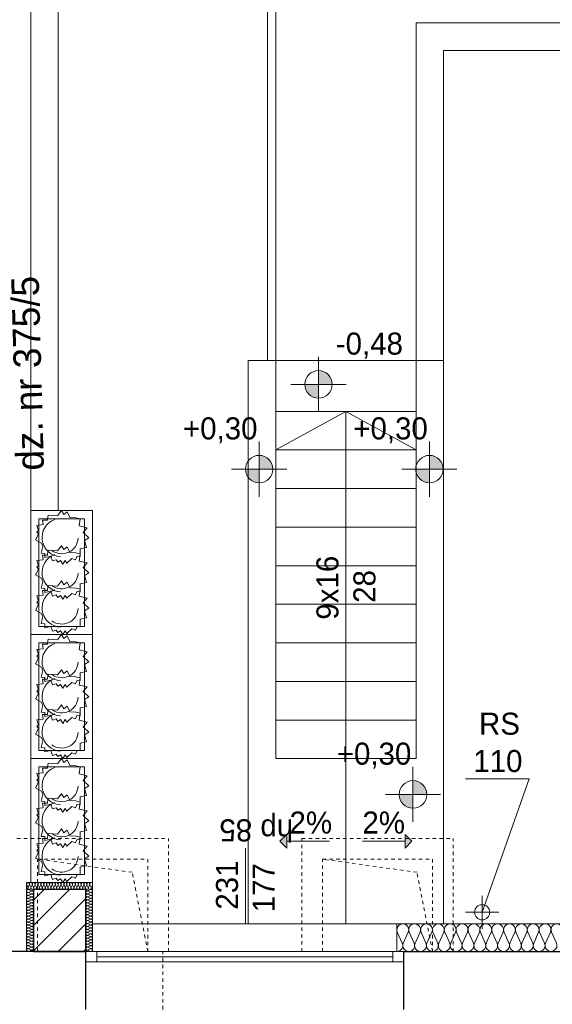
# Model space of a CAD drawing. Extents: x -220425 to -32551, y -64521 to 77206.
# Tile 15 of 59: x -190962 to -187093, y 2262 to 9408. Entities that reach past the tile are written whole.
import ezdxf

# ---------------------------------------------------------------- set-up
doc = ezdxf.new("R2010")
doc.units = 0
doc.header["$MEASUREMENT"] = 0
doc.linetypes.add('Hidden Line', pattern=[50, 25, -25])
for name, color, linetype, lineweight, true_color in [('Arch ocieplenie_Nr_Pióra__22', 7, 'Continuous', 9, 0x7f7f7f), ('Arch ocieplenie_Nr_Pióra__24', 7, 'Continuous', 9, 0x029e21), ('Arch okna_Nr_Pióra__4', 7, 'Continuous', 9, 0x029e21), ('Arch wyposarzenie_Nr_Pióra__4', 7, 'Continuous', 9, 0x029e21)]:
    doc.layers.add(name, color=color, linetype=linetype, lineweight=lineweight, true_color=true_color)
for name, color, linetype, lineweight in [('Arch rynny_Nr_Pióra__21', 7, 'Continuous', 9), ('Arch schody_Nr_Pióra__21', 7, 'Continuous', 9), ('arch spadki_Nr_Pióra__21', 7, 'Continuous', 9), ('Arch wyburzenia_Nr_Pióra__46', 5, 'Continuous', 13), ('Arch ściany nośne_Nr_Pióra__21', 7, 'Continuous', 9), ('Arch ściany nośne_Nr_Pióra__27', 7, 'Continuous', 30), ('INWENT OPISY_Nr_Pióra__21', 7, 'Continuous', 9), ('INWENT RZĘDNE_Nr_Pióra__21', 7, 'Continuous', 9), ('INWENT.ŚCIANY_Nr_Pióra__1', 7, 'Continuous', 25), ('INWENT.ŚCIANY_Nr_Pióra__101', 8, 'Continuous', 13)]:
    doc.layers.add(name, color=color, linetype=linetype, lineweight=lineweight)
doc.layers.add('Drzwi ArchiCAD', color=7, linetype='Continuous')
doc.styles.add('GENERATED_STYLE_2', font='txt')
doc.styles.add('GENERATED_STYLE_6', font='txt')

# ---------------------------------------------------------------- blocks, each defined once
blk = doc.blocks.new('A$C68B6B573')
at = {"layer": 'Arch schody_Nr_Pióra__21', "linetype": 'Continuous'}
for points in [[(8180, 13460), (8230, 13510), (8230, 13410)], [(9140, 13460), (9090, 13410), (9090, 13510)]]:
    blk.add_hatch(color=252, dxfattribs=at).paths.add_polyline_path(points, flags=0)
at = {"layer": 'Arch ściany nośne_Nr_Pióra__21', "linetype": 'Continuous'}
h = blk.add_hatch(dxfattribs=at)
h.set_pattern_fill('Common_Brick', color=252, style=0, pattern_type=2)
h.set_pattern_definition([(45, (197252.38, 10015.15), (-91.92388, 91.92388), [])])
h.paths.add_polyline_path([(6770, 12660), (6770, 13110), (6390, 13110), (6390, 12660)], flags=0)
at = {"layer": 'INWENT RZĘDNE_Nr_Pióra__21', "linetype": 'Continuous'}
for points in [[(8460.9, 16776.1), (8560.9, 16776.1), (8553.3, 16814.4), (8531.6, 16846.8), (8499.2, 16868.5), (8460.9, 16876.1)], [(8460.9, 16776.1), (8360.9, 16776.1), (8368.5, 16737.8), (8390.2, 16705.4), (8422.6, 16683.7), (8460.9, 16676.1)], [(8029.9, 16160.8), (8129.9, 16160.8), (8122.3, 16199.1), (8100.6, 16231.5), (8068.1, 16253.2), (8029.9, 16260.8)], [(9267.1, 16160.8), (9367.1, 16160.8), (9359.5, 16199.1), (9337.8, 16231.5), (9305.3, 16253.2), (9267.1, 16260.8)], [(8029.9, 16160.8), (7929.9, 16160.8), (7937.5, 16122.5), (7959.2, 16090.1), (7991.6, 16068.4), (8029.9, 16060.8)], [(9267.1, 16160.8), (9167.1, 16160.8), (9174.7, 16122.5), (9196.4, 16090.1), (9228.8, 16068.4), (9267.1, 16060.8)], [(9147.4, 13800.1), (9247.4, 13800.1), (9239.8, 13838.4), (9218.1, 13870.8), (9185.7, 13892.5), (9147.4, 13900.1)], [(9147.4, 13800.1), (9047.4, 13800.1), (9055, 13761.9), (9076.7, 13729.4), (9109.1, 13707.7), (9147.4, 13700.1)]]:
    blk.add_hatch(color=252, dxfattribs=at).paths.add_polyline_path(points, flags=0)
at = {"layer": 'Arch ocieplenie_Nr_Pióra__22', "color": 252, "linetype": 'Continuous'}
for p, q in [((9033.6, 12800.4), (9069.5, 12719.6)), ((9076.7, 12719.6), (9112.5, 12800.4)), ((9119.8, 12800.4), (9155.6, 12719.6)), ((9162.8, 12719.6), (9198.7, 12800.4)), ((9205.9, 12800.4), (9241.8, 12719.6)), ((9249, 12719.6), (9284.8, 12800.4)), ((9292.1, 12800.4), (9327.9, 12719.6)), ((9335.2, 12719.6), (9371, 12800.4)), ((9378.2, 12800.4), (9414.1, 12719.6)), ((9421.3, 12719.6), (9457.1, 12800.4)), ((9464.4, 12800.4), (9500.2, 12719.6)), ((9507.5, 12719.6), (9543.3, 12800.4)), ((9550.5, 12800.4), (9586.4, 12719.6)), ((9593.6, 12719.6), (9629.5, 12800.4)), ((9636.7, 12800.4), (9672.5, 12719.6)), ((9679.8, 12719.6), (9715.6, 12800.4)), ((9722.8, 12800.4), (9758.7, 12719.6)), ((9765.9, 12719.6), (9801.8, 12800.4)), ((9809, 12800.4), (9844.8, 12719.6)), ((9852.1, 12719.6), (9887.9, 12800.4)), ((9895.2, 12800.4), (9931, 12719.6)), ((9938.2, 12719.6), (9974.1, 12800.4)), ((9981.3, 12800.4), (10017.2, 12719.6)), ((10024.4, 12719.6), (10060.2, 12800.4)), ((10067.5, 12800.4), (10103.3, 12719.6)), ((10110.5, 12719.6), (10146.4, 12800.4)), ((10153.6, 12800.4), (10189.5, 12719.6))]:
    blk.add_line(p, q, dxfattribs=at)
for centre, start_param, end_param in [((9073.1, 12817.5), 5.870392, 9.837571), ((9159.2, 12817.5), 5.870392, 9.837571), ((9245.4, 12817.5), 5.870392, 9.837571), ((9331.5, 12817.5), 5.870392, 9.837571), ((9417.7, 12817.5), 5.870392, 9.837571), ((9503.8, 12817.5), 5.870392, 9.837571), ((9590, 12817.5), 5.870392, 9.837571), ((9676.2, 12817.5), 5.870392, 9.837571), ((9762.3, 12817.5), 5.870392, 9.837571), ((9848.5, 12817.5), 5.870392, 9.837571), ((9934.6, 12817.5), 5.870392, 9.837571), ((10020.8, 12817.5), 5.870392, 9.837571), ((10106.9, 12817.5), 5.870392, 9.837571), ((10193.1, 12817.5), 5.870392, 9.837571), ((9030, 12702.5), 4.712389, 6.695979), ((9116.2, 12702.5), 2.7288, 6.695979), ((9202.3, 12702.5), 2.7288, 6.695979), ((9288.5, 12702.5), 2.7288, 6.695979), ((9374.6, 12702.5), 2.7288, 6.695979), ((9460.8, 12702.5), 2.7288, 6.695979), ((9546.9, 12702.5), 2.7288, 6.695979), ((9633.1, 12702.5), 2.7288, 6.695979), ((9719.2, 12702.5), 2.7288, 6.695979), ((9805.4, 12702.5), 2.7288, 6.695979), ((9891.5, 12702.5), 2.7288, 6.695979), ((9977.7, 12702.5), 2.7288, 6.695979), ((10063.8, 12702.5), 2.7288, 6.695979), ((10150, 12702.5), 2.7288, 6.695979)]:
    blk.add_ellipse(centre, major_axis=(43.1, 0), ratio=0.987434, start_param=start_param, end_param=end_param, dxfattribs=at)
at = {"layer": 'Arch ocieplenie_Nr_Pióra__24', "color": 252, "linetype": 'Continuous'}
for p, q in [((6340.9, 13145.1), (6349.6, 13124.9)), ((6351.3, 13124.9), (6360, 13145.1)), ((6375.1, 13100.2), (6354.9, 13109.1)), ((6354.9, 13089.5), (6375.1, 13098.4)), ((6375.1, 13078.8), (6354.9, 13087.7)), ((6354.9, 13068), (6375.1, 13077)), ((6361.7, 13145.1), (6370.4, 13124.9)), ((6372.2, 13124.9), (6380.9, 13145.1)), ((6382.6, 13145.1), (6391.3, 13124.9)), ((6393, 13124.9), (6401.7, 13145.1)), ((6403.5, 13145.1), (6412.2, 13124.9)), ((6413.9, 13124.9), (6422.6, 13145.1)), ((6424.4, 13145.1), (6433, 13124.9)), ((6434.8, 13124.9), (6443.5, 13145.1)), ((6445.2, 13145.1), (6453.9, 13124.9)), ((6455.7, 13124.9), (6464.3, 13145.1)), ((6466.1, 13145.1), (6474.8, 13124.9)), ((6476.5, 13124.9), (6485.2, 13145.1)), ((6487, 13145.1), (6495.6, 13124.9)), ((6497.4, 13124.9), (6506.1, 13145.1)), ((6507.8, 13145.1), (6516.5, 13124.9)), ((6518.3, 13124.9), (6526.9, 13145.1)), ((6528.7, 13145.1), (6537.4, 13124.9)), ((6539.1, 13124.9), (6547.8, 13145.1)), ((6549.6, 13145.1), (6558.3, 13124.9)), ((6560, 13124.9), (6568.7, 13145.1)), ((6570.4, 13145.1), (6579.1, 13124.9)), ((6580.9, 13124.9), (6589.6, 13145.1)), ((6591.3, 13145.1), (6600, 13124.9)), ((6601.7, 13124.9), (6610.4, 13145.1)), ((6612.2, 13145.1), (6620.9, 13124.9)), ((6622.6, 13124.9), (6631.3, 13145.1)), ((6633.1, 13145.1), (6641.7, 13124.9)), ((6643.5, 13124.9), (6652.2, 13145.1)), ((6653.9, 13145.1), (6662.6, 13124.9)), ((6664.4, 13124.9), (6673, 13145.1)), ((6674.8, 13145.1), (6683.5, 13124.9)), ((6685.2, 13124.9), (6693.9, 13145.1)), ((6695.7, 13145.1), (6704.3, 13124.9)), ((6706.1, 13124.9), (6714.8, 13145.1)), ((6716.5, 13145.1), (6725.2, 13124.9)), ((6727, 13124.9), (6735.6, 13145.1)), ((6737.4, 13145.1), (6746.1, 13124.9)), ((6747.8, 13124.9), (6756.5, 13145.1)), ((6758.3, 13145.1), (6766.9, 13124.9)), ((6768.7, 13124.9), (6777.4, 13145.1)), ((6779.1, 13145.1), (6787.8, 13124.9)), ((6784.9, 13100.2), (6805.1, 13109.1)), ((6805.1, 13089.5), (6784.9, 13098.4)), ((6784.9, 13078.8), (6805.1, 13087.7)), ((6805.1, 13068), (6784.9, 13077)), ((6789.6, 13124.9), (6798.3, 13145.1)), ((6800, 13145.1), (6808.7, 13124.9)), ((6810.4, 13124.9), (6819.1, 13145.1)), ((6375.1, 13057.3), (6354.9, 13066.2)), ((6354.9, 13046.6), (6375.1, 13055.5)), ((6375.1, 13035.9), (6354.9, 13044.8)), ((6354.9, 13025.2), (6375.1, 13034.1)), ((6375.1, 13014.5), (6354.9, 13023.4)), ((6354.9, 13003.8), (6375.1, 13012.7)), ((6784.9, 13057.3), (6805.1, 13066.2)), ((6805.1, 13046.6), (6784.9, 13055.5)), ((6784.9, 13035.9), (6805.1, 13044.8)), ((6805.1, 13025.2), (6784.9, 13034.1)), ((6784.9, 13014.5), (6805.1, 13023.4)), ((6805.1, 13003.8), (6784.9, 13012.7)), ((6375.1, 12993), (6354.9, 13002)), ((6354.9, 12982.3), (6375.1, 12991.2)), ((6375.1, 12971.6), (6354.9, 12980.5)), ((6354.9, 12960.9), (6375.1, 12969.8)), ((6375.1, 12950.2), (6354.9, 12959.1)), ((6354.9, 12939.5), (6375.1, 12948.4)), ((6375.1, 12928.8), (6354.9, 12937.7)), ((6784.9, 12993), (6805.1, 13002)), ((6805.1, 12982.3), (6784.9, 12991.2)), ((6784.9, 12971.6), (6805.1, 12980.5)), ((6805.1, 12960.9), (6784.9, 12969.8)), ((6784.9, 12950.2), (6805.1, 12959.1)), ((6805.1, 12939.5), (6784.9, 12948.4)), ((6784.9, 12928.8), (6805.1, 12937.7)), ((6354.9, 12918), (6375.1, 12927)), ((6375.1, 12907.3), (6354.9, 12916.2)), ((6354.9, 12896.6), (6375.1, 12905.5)), ((6375.1, 12885.9), (6354.9, 12894.8)), ((6354.9, 12875.2), (6375.1, 12884.1)), ((6375.1, 12864.5), (6354.9, 12873.4)), ((6354.9, 12853.8), (6375.1, 12862.7)), ((6805.1, 12918), (6784.9, 12927)), ((6784.9, 12907.3), (6805.1, 12916.2)), ((6805.1, 12896.6), (6784.9, 12905.5)), ((6784.9, 12885.9), (6805.1, 12894.8)), ((6805.1, 12875.2), (6784.9, 12884.1)), ((6784.9, 12864.5), (6805.1, 12873.4)), ((6805.1, 12853.8), (6784.9, 12862.7)), ((6375.1, 12843), (6354.9, 12852)), ((6354.9, 12832.3), (6375.1, 12841.2)), ((6375.1, 12821.6), (6354.9, 12830.5)), ((6354.9, 12810.9), (6375.1, 12819.8)), ((6375.1, 12800.2), (6354.9, 12809.1)), ((6354.9, 12789.5), (6375.1, 12798.4)), ((6784.9, 12843), (6805.1, 12852)), ((6805.1, 12832.3), (6784.9, 12841.2)), ((6784.9, 12821.6), (6805.1, 12830.5)), ((6805.1, 12810.9), (6784.9, 12819.8)), ((6784.9, 12800.2), (6805.1, 12809.1)), ((6805.1, 12789.5), (6784.9, 12798.4)), ((6375.1, 12778.8), (6354.9, 12787.7)), ((6354.9, 12768), (6375.1, 12777)), ((6375.1, 12757.3), (6354.9, 12766.2)), ((6354.9, 12746.6), (6375.1, 12755.5)), ((6375.1, 12735.9), (6354.9, 12744.8)), ((6354.9, 12725.2), (6375.1, 12734.1)), ((6375.1, 12714.5), (6354.9, 12723.4)), ((6784.9, 12778.8), (6805.1, 12787.7)), ((6805.1, 12768), (6784.9, 12777)), ((6784.9, 12757.3), (6805.1, 12766.2)), ((6805.1, 12746.6), (6784.9, 12755.5)), ((6784.9, 12735.9), (6805.1, 12744.8)), ((6805.1, 12725.2), (6784.9, 12734.1)), ((6784.9, 12714.5), (6805.1, 12723.4)), ((6354.9, 12703.8), (6375.1, 12712.7)), ((6375.1, 12693), (6354.9, 12702)), ((6354.9, 12682.3), (6375.1, 12691.2)), ((6375.1, 12671.6), (6354.9, 12680.5)), ((6354.9, 12660.9), (6375.1, 12669.8)), ((6805.1, 12703.8), (6784.9, 12712.7)), ((6784.9, 12693), (6805.1, 12702)), ((6805.1, 12682.3), (6784.9, 12691.2)), ((6784.9, 12671.6), (6805.1, 12680.5)), ((6805.1, 12660.9), (6784.9, 12669.8))]:
    blk.add_line(p, q, dxfattribs=at)
for centre, major_axis, ratio, start_param, end_param in [((6350.4, 13149.4), (0, 10.6), 0.981276, 4.299595, 8.266775), ((6371.3, 13149.4), (0, 10.6), 0.981276, 4.299595, 8.266775), ((6392.2, 13149.4), (0, 10.6), 0.981276, 4.299595, 8.266775), ((6413, 13149.4), (0, 10.6), 0.981276, 4.299595, 8.266775), ((6433.9, 13149.4), (0, 10.6), 0.981276, 4.299595, 8.266775), ((6454.8, 13149.4), (0, 10.6), 0.981276, 4.299595, 8.266775), ((6475.7, 13149.4), (0, 10.6), 0.981276, 4.299595, 8.266775), ((6496.5, 13149.4), (0, 10.6), 0.981276, 4.299595, 8.266775), ((6517.4, 13149.4), (0, 10.6), 0.981276, 4.299595, 8.266775), ((6538.3, 13149.4), (0, 10.6), 0.981276, 4.299595, 8.266775), ((6559.1, 13149.4), (0, 10.6), 0.981276, 4.299595, 8.266775), ((6580, 13149.4), (0, 10.6), 0.981276, 4.299595, 8.266775), ((6600.9, 13149.4), (0, 10.6), 0.981276, 4.299595, 8.266775), ((6621.7, 13149.4), (0, 10.6), 0.981276, 4.299595, 8.266775), ((6642.6, 13149.4), (0, 10.6), 0.981276, 4.299595, 8.266775), ((6663.5, 13149.4), (0, 10.6), 0.981276, 4.299595, 8.266775), ((6684.3, 13149.4), (0, 10.6), 0.981276, 4.299595, 8.266775), ((6705.2, 13149.4), (0, 10.6), 0.981276, 4.299595, 8.266775), ((6726.1, 13149.4), (0, 10.6), 0.981276, 4.299595, 8.266775), ((6747, 13149.4), (0, 10.6), 0.981276, 4.299595, 8.266775), ((6767.8, 13149.4), (0, 10.6), 0.981276, 4.299595, 8.266775), ((6788.7, 13149.4), (0, 10.6), 0.981276, 4.299595, 8.266775), ((6809.6, 13149.4), (0, 10.6), 0.981276, 4.299595, 8.266775), ((6350.6, 13099.3), (0, 10.7), 0.992498, 5.870392, 9.837571), ((6350.6, 13077.9), (0, 10.7), 0.992498, 5.870392, 9.837571), ((6340, 13120.6), (0, 10.6), 0.981276, 3.141593, 5.125182), ((6360.9, 13120.6), (0, 10.6), 0.981276, 1.158004, 5.125183), ((6381.7, 13120.6), (0, 10.6), 0.981276, 1.158004, 5.125183), ((6379.4, 13110), (0, 10.7), 0.992498, 2.7288, 4.712389), ((6379.4, 13088.6), (0, 10.7), 0.992498, 2.7288, 6.695979), ((6379.4, 13067.1), (0, 10.7), 0.992498, 2.7288, 6.695979), ((6402.6, 13120.6), (0, 10.6), 0.981276, 1.158004, 5.125183), ((6423.5, 13120.6), (0, 10.6), 0.981276, 1.158004, 5.125183), ((6444.3, 13120.6), (0, 10.6), 0.981276, 1.158004, 5.125183), ((6465.2, 13120.6), (0, 10.6), 0.981276, 1.158004, 5.125183), ((6486.1, 13120.6), (0, 10.6), 0.981276, 1.158004, 5.125183), ((6507, 13120.6), (0, 10.6), 0.981276, 1.158004, 5.125183), ((6527.8, 13120.6), (0, 10.6), 0.981276, 1.158004, 5.125183), ((6548.7, 13120.6), (0, 10.6), 0.981276, 1.158004, 5.125183), ((6569.6, 13120.6), (0, 10.6), 0.981276, 1.158004, 5.125183), ((6590.4, 13120.6), (0, 10.6), 0.981276, 1.158004, 5.125183), ((6611.3, 13120.6), (0, 10.6), 0.981276, 1.158004, 5.125183), ((6632.2, 13120.6), (0, 10.6), 0.981276, 1.158004, 5.125183), ((6653, 13120.6), (0, 10.6), 0.981276, 1.158004, 5.125183), ((6673.9, 13120.6), (0, 10.6), 0.981276, 1.158004, 5.125183), ((6694.8, 13120.6), (0, 10.6), 0.981276, 1.158004, 5.125183), ((6715.7, 13120.6), (0, 10.6), 0.981276, 1.158004, 5.125183), ((6736.5, 13120.6), (0, 10.6), 0.981276, 1.158004, 5.125183), ((6757.4, 13120.6), (0, 10.6), 0.981276, 1.158004, 5.125183), ((6778.3, 13120.6), (0, 10.6), 0.981276, 1.158004, 5.125183), ((6780.6, 13088.6), (0, 10.7), 0.992498, 5.870392, 9.837571), ((6780.6, 13067.1), (0, 10.7), 0.992498, 5.870392, 9.837571), ((6780.6, 13110), (0, 10.7), 0.992498, 1.570796, 3.554385), ((6799.1, 13120.6), (0, 10.6), 0.981276, 1.158004, 5.125183), ((6809.4, 13099.3), (0, 10.7), 0.992498, 2.728799, 6.695979), ((6809.4, 13077.9), (0, 10.7), 0.992498, 2.728799, 6.695979), ((6820, 13120.6), (0, 10.6), 0.981276, 1.158004, 3.141593), ((6350.6, 13056.4), (0, 10.7), 0.992498, 5.870392, 9.837571), ((6350.6, 13035), (0, 10.7), 0.992498, 5.870392, 9.837571), ((6350.6, 13013.6), (0, 10.7), 0.992498, 5.870392, 9.837571), ((6379.4, 13045.7), (0, 10.7), 0.992498, 2.7288, 6.695979), ((6379.4, 13024.3), (0, 10.7), 0.992498, 2.7288, 6.695979), ((6379.4, 13002.9), (0, 10.7), 0.992498, 2.7288, 6.695979), ((6780.6, 13045.7), (0, 10.7), 0.992498, 5.870392, 9.837571), ((6780.6, 13024.3), (0, 10.7), 0.992498, 5.870392, 9.837571), ((6780.6, 13002.9), (0, 10.7), 0.992498, 5.870392, 9.837571), ((6809.4, 13056.4), (0, 10.7), 0.992498, 2.728799, 6.695979), ((6809.4, 13035), (0, 10.7), 0.992498, 2.728799, 6.695979), ((6809.4, 13013.6), (0, 10.7), 0.992498, 2.728799, 6.695979), ((6350.6, 12992.1), (0, 10.7), 0.992498, 5.870392, 9.837571), ((6350.6, 12970.7), (0, 10.7), 0.992498, 5.870392, 9.837571), ((6350.6, 12949.3), (0, 10.7), 0.992498, 5.870392, 9.837571), ((6350.6, 12927.9), (0, 10.7), 0.992498, 5.870392, 9.837571), ((6379.4, 12981.4), (0, 10.7), 0.992498, 2.7288, 6.695979), ((6379.4, 12960), (0, 10.7), 0.992498, 2.7288, 6.695979), ((6379.4, 12938.6), (0, 10.7), 0.992498, 2.7288, 6.695979), ((6780.6, 12981.4), (0, 10.7), 0.992498, 5.870392, 9.837571), ((6780.6, 12960), (0, 10.7), 0.992498, 5.870392, 9.837571), ((6780.6, 12938.6), (0, 10.7), 0.992498, 5.870392, 9.837571), ((6809.4, 12992.1), (0, 10.7), 0.992498, 2.728799, 6.695979), ((6809.4, 12970.7), (0, 10.7), 0.992498, 2.728799, 6.695979), ((6809.4, 12949.3), (0, 10.7), 0.992498, 2.728799, 6.695979), ((6809.4, 12927.9), (0, 10.7), 0.992498, 2.728799, 6.695979), ((6350.6, 12906.4), (0, 10.7), 0.992498, 5.870392, 9.837571), ((6350.6, 12885), (0, 10.7), 0.992498, 5.870392, 9.837571), ((6350.6, 12863.6), (0, 10.7), 0.992498, 5.870392, 9.837571), ((6379.4, 12917.1), (0, 10.7), 0.992498, 2.7288, 6.695979), ((6379.4, 12895.7), (0, 10.7), 0.992498, 2.7288, 6.695979), ((6379.4, 12874.3), (0, 10.7), 0.992498, 2.7288, 6.695979), ((6379.4, 12852.9), (0, 10.7), 0.992498, 2.7288, 6.695979), ((6780.6, 12917.1), (0, 10.7), 0.992498, 5.870392, 9.837571), ((6780.6, 12895.7), (0, 10.7), 0.992498, 5.870392, 9.837571), ((6780.6, 12874.3), (0, 10.7), 0.992498, 5.870392, 9.837571), ((6780.6, 12852.9), (0, 10.7), 0.992498, 5.870392, 9.837571), ((6809.4, 12906.4), (0, 10.7), 0.992498, 2.728799, 6.695979), ((6809.4, 12885), (0, 10.7), 0.992498, 2.728799, 6.695979), ((6809.4, 12863.6), (0, 10.7), 0.992498, 2.728799, 6.695979), ((6350.6, 12842.1), (0, 10.7), 0.992498, 5.870392, 9.837571), ((6350.6, 12820.7), (0, 10.7), 0.992498, 5.870392, 9.837571), ((6350.6, 12799.3), (0, 10.7), 0.992498, 5.870392, 9.837571), ((6379.4, 12831.4), (0, 10.7), 0.992498, 2.7288, 6.695979), ((6379.4, 12810), (0, 10.7), 0.992498, 2.7288, 6.695979), ((6379.4, 12788.6), (0, 10.7), 0.992498, 2.7288, 6.695979), ((6780.6, 12831.4), (0, 10.7), 0.992498, 5.870392, 9.837571), ((6780.6, 12810), (0, 10.7), 0.992498, 5.870392, 9.837571), ((6780.6, 12788.6), (0, 10.7), 0.992498, 5.870392, 9.837571), ((6809.4, 12842.1), (0, 10.7), 0.992498, 2.728799, 6.695979), ((6809.4, 12820.7), (0, 10.7), 0.992498, 2.728799, 6.695979), ((6809.4, 12799.3), (0, 10.7), 0.992498, 2.728799, 6.695979), ((6350.6, 12777.9), (0, 10.7), 0.992498, 5.870392, 9.837571), ((6350.6, 12756.4), (0, 10.7), 0.992498, 5.870392, 9.837571), ((6350.6, 12735), (0, 10.7), 0.992498, 5.870392, 9.837571), ((6350.6, 12713.6), (0, 10.7), 0.992498, 5.870392, 9.837571), ((6379.4, 12767.1), (0, 10.7), 0.992498, 2.7288, 6.695979), ((6379.4, 12745.7), (0, 10.7), 0.992498, 2.7288, 6.695979), ((6379.4, 12724.3), (0, 10.7), 0.992498, 2.7288, 6.695979), ((6780.6, 12767.1), (0, 10.7), 0.992498, 5.870392, 9.837571), ((6780.6, 12745.7), (0, 10.7), 0.992498, 5.870392, 9.837571), ((6780.6, 12724.3), (0, 10.7), 0.992498, 5.870392, 9.837571), ((6809.4, 12777.9), (0, 10.7), 0.992498, 2.728799, 6.695979), ((6809.4, 12756.4), (0, 10.7), 0.992498, 2.728799, 6.695979), ((6809.4, 12735), (0, 10.7), 0.992498, 2.728799, 6.695979), ((6809.4, 12713.6), (0, 10.7), 0.992498, 2.728799, 6.695979), ((6350.6, 12692.1), (0, 10.7), 0.992498, 5.870392, 9.837571), ((6350.6, 12670.7), (0, 10.7), 0.992498, 5.870392, 9.837571), ((6379.4, 12702.9), (0, 10.7), 0.992498, 2.7288, 6.695979), ((6379.4, 12681.4), (0, 10.7), 0.992498, 2.7288, 6.695979), ((6379.4, 12660), (0, 10.7), 0.992498, 4.712389, 6.695979), ((6780.6, 12702.9), (0, 10.7), 0.992498, 5.870392, 9.837571), ((6780.6, 12681.4), (0, 10.7), 0.992498, 5.870392, 9.837571), ((6780.6, 12660), (0, 10.7), 0.992498, 5.870392, 7.853982), ((6809.4, 12692.1), (0, 10.7), 0.992498, 2.728799, 6.695979), ((6809.4, 12670.7), (0, 10.7), 0.992498, 2.728799, 6.695979)]:
    blk.add_ellipse(centre, major_axis=major_axis, ratio=ratio, start_param=start_param, end_param=end_param, dxfattribs=at)
at = {"layer": 'Arch okna_Nr_Pióra__4', "color": 252, "linetype": 'Continuous'}
for p, q in [((7930, 12860), (7930, 13410)), ((6820, 12860), (9030, 12860)), ((6770, 12660), (9080, 12660)), ((6850, 12585), (6850, 12660)), ((9000, 12585), (9000, 12660)), ((6770, 12585), (9080, 12585)), ((6850, 12622.5), (9000, 12622.5))]:
    blk.add_line(p, q, dxfattribs=at)
at = {"layer": 'Arch rynny_Nr_Pióra__21', "color": 252, "linetype": 'Continuous'}
for p, q in [((9529.3, 13913.7), (9992, 13913.7)), ((9992, 13913.7), (9650, 12945)), ((9650, 12825), (9650, 13065)), ((9770, 12945), (9530, 12945))]:
    blk.add_line(p, q, dxfattribs=at)
blk.add_circle((9650, 12945), 55, dxfattribs=at)
at = {"layer": 'Arch schody_Nr_Pióra__21', "color": 252, "linetype": 'Continuous'}
for p, q in [((6370, 20610), (6370, 15860)), ((6570, 20610), (6570, 15860)), ((8090, 20300), (8090, 16950)), ((8150, 20300), (8150, 16950)), ((10730, 19400), (9170, 19400)), ((9170, 19400), (9170, 16950)), ((10730, 19200), (9370, 19200)), ((9370, 16950), (9370, 19200)), ((7950, 16950), (8150, 16950)), ((7950, 12860), (7950, 16950)), ((8150, 14060), (8150, 16950)), ((9170, 16950), (8150, 16950)), ((9170, 14060), (9170, 16950)), ((9170, 16950), (9370, 16950)), ((9370, 12860), (9370, 16950)), ((8150, 16300), (8660, 16580)), ((9170, 16580), (8150, 16580)), ((9170, 16300), (8660, 16580)), ((8660, 14060), (8660, 16580)), ((9170, 16300), (8150, 16300)), ((9170, 16020), (8150, 16020)), ((6820, 15860), (6370, 15860)), ((6370, 15860), (6370, 14960)), ((6430, 15800), (6430, 15020)), ((6760, 15800), (6430, 15800)), ((6760, 15020), (6760, 15800)), ((6820, 14960), (6820, 15860)), ((9170, 15740), (8150, 15740)), ((9170, 15460), (8150, 15460)), ((9170, 15180), (8150, 15180)), ((6430, 15020), (6760, 15020)), ((6820, 14960), (6370, 14960)), ((6820, 14960), (6370, 14960)), ((6370, 14960), (6370, 14060)), ((6820, 14060), (6820, 14960)), ((6430, 14900), (6430, 14120)), ((6760, 14900), (6430, 14900)), ((6760, 14120), (6760, 14900)), ((9170, 14900), (8150, 14900)), ((9170, 14620), (8150, 14620)), ((9170, 14340), (8150, 14340)), ((6430, 14120), (6760, 14120)), ((6820, 14060), (6370, 14060)), ((6820, 14060), (6370, 14060)), ((6370, 14060), (6370, 13160)), ((6820, 13160), (6820, 14060)), ((9170, 14060), (8150, 14060)), ((9170, 14060), (8150, 14060)), ((8660, 12860), (8660, 14060)), ((6430, 14000), (6430, 13220)), ((6760, 14000), (6430, 14000)), ((6760, 13220), (6760, 14000)), ((8180, 13460), (8230, 13510)), ((8230, 13510), (8230, 13410)), ((9090, 13410), (9090, 13510)), ((9140, 13460), (9090, 13510)), ((8180, 13460), (8230, 13410)), ((8230, 13460), (8540, 13460)), ((8780, 13460), (9090, 13460)), ((9140, 13460), (9090, 13410)), ((6430, 13220), (6760, 13220)), ((6820, 13160), (6370, 13160))]:
    blk.add_line(p, q, dxfattribs=at)
at = {"layer": 'Arch wyburzenia_Nr_Pióra__46', "color": 252, "linetype": 'Continuous'}
for p, q in [((6340, 13160), (6340, 12660)), ((6820, 13160), (6340, 13160)), ((6820, 12660), (6820, 13160)), ((9030, 12860), (11270, 12860)), ((9030, 12660), (9030, 12860))]:
    blk.add_line(p, q, dxfattribs=at)
at = {"layer": 'Arch wyposarzenie_Nr_Pióra__4', "color": 252, "linetype": 'Continuous'}
for p, q in [((6491.4, 15791.5), (6491.8, 15798.4)), ((6491.8, 15798.4), (6495.9, 15827.6)), ((6495.9, 15827.6), (6566, 15821.8)), ((6566, 15821.8), (6593.8, 15860)), ((6593.8, 15860), (6610.6, 15831.7)), ((6610.6, 15831.7), (6634.1, 15851.2)), ((6634.1, 15851.2), (6655.6, 15809.7)), ((6655.6, 15809.7), (6697, 15808.4)), ((6697, 15808.4), (6729.1, 15799.7)), ((6729.1, 15799.7), (6721.9, 15748.6)), ((6415.6, 15752), (6460.2, 15758)), ((6427.5, 15714.5), (6415.6, 15752)), ((6455.2, 15791.2), (6491.4, 15791.5)), ((6460.2, 15758), (6455.2, 15791.2)), ((6721.9, 15748.6), (6779.2, 15735.2)), ((6779.2, 15735.2), (6751.6, 15700.6)), ((6404.1, 15649), (6427.8, 15688.1)), ((6415.1, 15706.9), (6427.5, 15714.5)), ((6427.8, 15688.1), (6415.1, 15706.9)), ((6751.6, 15700.6), (6793.3, 15662.4)), ((6793.3, 15662.4), (6760, 15643.2)), ((6448.8, 15623.6), (6404.1, 15649)), ((6445.1, 15550.4), (6458.1, 15599.3)), ((6458.1, 15599.3), (6448.8, 15623.6)), ((6566, 15567.4), (6593.8, 15605.5)), ((6593.8, 15605.5), (6610.6, 15577.2)), ((6610.6, 15577.2), (6634.1, 15596.7)), ((6634.1, 15596.7), (6655.6, 15555.2)), ((6776.1, 15593.3), (6728.5, 15582.7)), ((6728.5, 15582.7), (6729.8, 15526.2)), ((6760, 15643.2), (6776.1, 15593.3)), ((6473.8, 15549.7), (6445.1, 15550.4)), ((6455.2, 15536.7), (6491.4, 15537)), ((6460.2, 15503.5), (6455.2, 15536.7)), ((6473.2, 15520), (6473.8, 15549.7)), ((6517.4, 15529.7), (6473.2, 15520)), ((6491.4, 15537), (6491.8, 15543.9)), ((6491.8, 15543.9), (6495.9, 15573.1)), ((6495.9, 15573.1), (6566, 15567.4)), ((6529.3, 15494.5), (6517.4, 15529.7)), ((6669.9, 15512), (6633.8, 15478.6)), ((6655.6, 15555.2), (6697, 15554)), ((6696.7, 15502.5), (6669.9, 15512)), ((6706.6, 15529.3), (6696.7, 15502.5)), ((6697, 15554), (6729.1, 15545.2)), ((6729.8, 15526.2), (6706.6, 15529.3)), ((6729.1, 15545.2), (6721.9, 15494.1)), ((6415.1, 15452.5), (6427.5, 15460)), ((6427.8, 15433.7), (6415.1, 15452.5)), ((6415.6, 15497.5), (6460.2, 15503.5)), ((6427.5, 15460), (6415.6, 15497.5)), ((6555.8, 15502.4), (6529.3, 15494.5)), ((6566.9, 15484.9), (6555.8, 15502.4)), ((6587.2, 15497.3), (6566.9, 15484.9)), ((6602.7, 15470.6), (6587.2, 15497.3)), ((6620.8, 15497.4), (6602.7, 15470.6)), ((6633.8, 15478.6), (6620.8, 15497.4)), ((6721.9, 15494.1), (6779.2, 15480.7)), ((6779.2, 15480.7), (6751.6, 15446.1)), ((6751.6, 15446.1), (6793.3, 15407.9)), ((6404.1, 15394.5), (6427.8, 15433.7)), ((6448.8, 15369.1), (6404.1, 15394.5)), ((6458.1, 15344.8), (6448.8, 15369.1)), ((6793.3, 15407.9), (6760, 15388.7)), ((6760, 15388.7), (6776.1, 15338.8)), ((6445.1, 15296), (6458.1, 15344.8)), ((6473.8, 15295.2), (6445.1, 15296)), ((6473.2, 15265.5), (6473.8, 15295.2)), ((6491.8, 15287.9), (6495.9, 15317)), ((6495.9, 15317), (6566, 15311.3)), ((6566, 15311.3), (6593.8, 15349.4)), ((6593.8, 15349.4), (6610.6, 15321.1)), ((6610.6, 15321.1), (6634.1, 15340.6)), ((6634.1, 15340.6), (6655.6, 15299.2)), ((6655.6, 15299.2), (6697, 15297.9)), ((6697, 15297.9), (6729.1, 15289.1)), ((6776.1, 15338.8), (6728.5, 15328.2)), ((6728.5, 15328.2), (6729.8, 15271.7)), ((6415.6, 15241.4), (6460.2, 15247.4)), ((6427.5, 15204), (6415.6, 15241.4)), ((6455.2, 15280.6), (6491.4, 15281)), ((6460.2, 15247.4), (6455.2, 15280.6)), ((6517.4, 15275.2), (6473.2, 15265.5)), ((6491.4, 15281), (6491.8, 15287.9)), ((6529.3, 15240), (6517.4, 15275.2)), ((6555.8, 15248), (6529.3, 15240)), ((6566.9, 15230.5), (6555.8, 15248)), ((6587.2, 15242.8), (6566.9, 15230.5)), ((6602.7, 15216.1), (6587.2, 15242.8)), ((6620.8, 15243), (6602.7, 15216.1)), ((6633.8, 15224.1), (6620.8, 15243)), ((6669.9, 15257.5), (6633.8, 15224.1)), ((6696.7, 15248.1), (6669.9, 15257.5)), ((6706.6, 15274.8), (6696.7, 15248.1)), ((6729.8, 15271.7), (6706.6, 15274.8)), ((6729.1, 15289.1), (6721.9, 15238)), ((6721.9, 15238), (6779.2, 15224.6)), ((6779.2, 15224.6), (6751.6, 15190)), ((6404.1, 15138.4), (6427.8, 15177.6)), ((6415.1, 15196.4), (6427.5, 15204)), ((6427.8, 15177.6), (6415.1, 15196.4)), ((6751.6, 15190), (6793.3, 15151.8)), ((6793.3, 15151.8), (6760, 15132.6)), ((6448.8, 15113), (6404.1, 15138.4)), ((6445.1, 15039.9), (6458.1, 15088.7)), ((6458.1, 15088.7), (6448.8, 15113)), ((6776.1, 15082.7), (6728.5, 15072.1)), ((6760, 15132.6), (6776.1, 15082.7)), ((6473.8, 15039.2), (6445.1, 15039.9)), ((6473.2, 15009.4), (6473.8, 15039.2)), ((6517.4, 15019.2), (6473.2, 15009.4)), ((6529.3, 14983.9), (6517.4, 15019.2)), ((6706.6, 15018.7), (6696.7, 14992)), ((6729.8, 15015.6), (6706.6, 15018.7)), ((6728.5, 15072.1), (6729.8, 15015.6)), ((6555.8, 14991.9), (6529.3, 14983.9)), ((6566.9, 14974.4), (6555.8, 14991.9)), ((6566, 14921.8), (6593.8, 14960)), ((6587.2, 14986.7), (6566.9, 14974.4)), ((6602.7, 14960), (6587.2, 14986.7)), ((6593.8, 14960), (6610.6, 14931.7)), ((6620.8, 14986.9), (6602.7, 14960)), ((6610.6, 14931.7), (6634.1, 14951.2)), ((6633.8, 14968.1), (6620.8, 14986.9)), ((6669.9, 15001.4), (6633.8, 14968.1)), ((6634.1, 14951.2), (6655.6, 14909.7)), ((6696.7, 14992), (6669.9, 15001.4)), ((6455.2, 14891.2), (6491.4, 14891.5)), ((6460.2, 14858), (6455.2, 14891.2)), ((6491.4, 14891.5), (6491.8, 14898.4)), ((6491.8, 14898.4), (6495.9, 14927.6)), ((6495.9, 14927.6), (6566, 14921.8)), ((6655.6, 14909.7), (6697, 14908.4)), ((6697, 14908.4), (6729.1, 14899.7)), ((6729.1, 14899.7), (6721.9, 14848.6)), ((6415.1, 14806.9), (6427.5, 14814.5)), ((6427.8, 14788.1), (6415.1, 14806.9)), ((6415.6, 14852), (6460.2, 14858)), ((6427.5, 14814.5), (6415.6, 14852)), ((6721.9, 14848.6), (6779.2, 14835.2)), ((6779.2, 14835.2), (6751.6, 14800.6)), ((6751.6, 14800.6), (6793.3, 14762.4)), ((6404.1, 14749), (6427.8, 14788.1)), ((6448.8, 14723.6), (6404.1, 14749)), ((6458.1, 14699.3), (6448.8, 14723.6)), ((6793.3, 14762.4), (6760, 14743.2)), ((6760, 14743.2), (6776.1, 14693.3)), ((6445.1, 14650.4), (6458.1, 14699.3)), ((6473.8, 14649.7), (6445.1, 14650.4)), ((6473.2, 14620), (6473.8, 14649.7)), ((6491.8, 14643.9), (6495.9, 14673.1)), ((6495.9, 14673.1), (6566, 14667.4)), ((6566, 14667.4), (6593.8, 14705.5)), ((6593.8, 14705.5), (6610.6, 14677.2)), ((6610.6, 14677.2), (6634.1, 14696.7)), ((6634.1, 14696.7), (6655.6, 14655.2)), ((6655.6, 14655.2), (6697, 14654)), ((6697, 14654), (6729.1, 14645.2)), ((6776.1, 14693.3), (6728.5, 14682.7)), ((6728.5, 14682.7), (6729.8, 14626.2)), ((6415.6, 14597.5), (6460.2, 14603.5)), ((6427.5, 14560), (6415.6, 14597.5)), ((6455.2, 14636.7), (6491.4, 14637)), ((6460.2, 14603.5), (6455.2, 14636.7)), ((6517.4, 14629.7), (6473.2, 14620)), ((6491.4, 14637), (6491.8, 14643.9)), ((6529.3, 14594.5), (6517.4, 14629.7)), ((6555.8, 14602.4), (6529.3, 14594.5)), ((6566.9, 14584.9), (6555.8, 14602.4)), ((6587.2, 14597.3), (6566.9, 14584.9)), ((6602.7, 14570.6), (6587.2, 14597.3)), ((6620.8, 14597.4), (6602.7, 14570.6)), ((6633.8, 14578.6), (6620.8, 14597.4)), ((6669.9, 14612), (6633.8, 14578.6)), ((6696.7, 14602.5), (6669.9, 14612)), ((6706.6, 14629.3), (6696.7, 14602.5)), ((6729.8, 14626.2), (6706.6, 14629.3)), ((6729.1, 14645.2), (6721.9, 14594.1)), ((6721.9, 14594.1), (6779.2, 14580.7)), ((6779.2, 14580.7), (6751.6, 14546.1)), ((6404.1, 14494.5), (6427.8, 14533.7)), ((6415.1, 14552.5), (6427.5, 14560)), ((6427.8, 14533.7), (6415.1, 14552.5)), ((6751.6, 14546.1), (6793.3, 14507.9)), ((6793.3, 14507.9), (6760, 14488.7)), ((6448.8, 14469.1), (6404.1, 14494.5)), ((6445.1, 14396), (6458.1, 14444.8)), ((6458.1, 14444.8), (6448.8, 14469.1)), ((6566, 14411.3), (6593.8, 14449.4)), ((6593.8, 14449.4), (6610.6, 14421.1)), ((6610.6, 14421.1), (6634.1, 14440.6)), ((6634.1, 14440.6), (6655.6, 14399.2)), ((6776.1, 14438.8), (6728.5, 14428.2)), ((6760, 14488.7), (6776.1, 14438.8)), ((6473.8, 14395.2), (6445.1, 14396)), ((6455.2, 14380.6), (6491.4, 14381)), ((6460.2, 14347.4), (6455.2, 14380.6)), ((6473.2, 14365.5), (6473.8, 14395.2)), ((6517.4, 14375.2), (6473.2, 14365.5)), ((6491.4, 14381), (6491.8, 14387.9)), ((6491.8, 14387.9), (6495.9, 14417)), ((6495.9, 14417), (6566, 14411.3)), ((6529.3, 14340), (6517.4, 14375.2)), ((6655.6, 14399.2), (6697, 14397.9)), ((6706.6, 14374.8), (6696.7, 14348.1)), ((6697, 14397.9), (6729.1, 14389.1)), ((6729.8, 14371.7), (6706.6, 14374.8)), ((6729.1, 14389.1), (6721.9, 14338)), ((6728.5, 14428.2), (6729.8, 14371.7)), ((6415.1, 14296.4), (6427.5, 14304)), ((6427.8, 14277.6), (6415.1, 14296.4)), ((6415.6, 14341.4), (6460.2, 14347.4)), ((6427.5, 14304), (6415.6, 14341.4)), ((6555.8, 14348), (6529.3, 14340)), ((6566.9, 14330.5), (6555.8, 14348)), ((6587.2, 14342.8), (6566.9, 14330.5)), ((6602.7, 14316.1), (6587.2, 14342.8)), ((6620.8, 14343), (6602.7, 14316.1)), ((6633.8, 14324.1), (6620.8, 14343)), ((6669.9, 14357.5), (6633.8, 14324.1)), ((6696.7, 14348.1), (6669.9, 14357.5)), ((6721.9, 14338), (6779.2, 14324.6)), ((6779.2, 14324.6), (6751.6, 14290)), ((6404.1, 14238.4), (6427.8, 14277.6)), ((6448.8, 14213), (6404.1, 14238.4)), ((6751.6, 14290), (6793.3, 14251.8)), ((6793.3, 14251.8), (6760, 14232.6)), ((6760, 14232.6), (6776.1, 14182.7)), ((6445.1, 14139.9), (6458.1, 14188.7)), ((6458.1, 14188.7), (6448.8, 14213)), ((6776.1, 14182.7), (6728.5, 14172.1)), ((6728.5, 14172.1), (6729.8, 14115.6)), ((6473.8, 14139.2), (6445.1, 14139.9)), ((6473.2, 14109.4), (6473.8, 14139.2)), ((6517.4, 14119.2), (6473.2, 14109.4)), ((6529.3, 14083.9), (6517.4, 14119.2)), ((6555.8, 14091.9), (6529.3, 14083.9)), ((6566.9, 14074.4), (6555.8, 14091.9)), ((6587.2, 14086.7), (6566.9, 14074.4)), ((6602.7, 14060), (6587.2, 14086.7)), ((6620.8, 14086.9), (6602.7, 14060)), ((6633.8, 14068.1), (6620.8, 14086.9)), ((6669.9, 14101.4), (6633.8, 14068.1)), ((6696.7, 14092), (6669.9, 14101.4)), ((6706.6, 14118.7), (6696.7, 14092)), ((6729.8, 14115.6), (6706.6, 14118.7)), ((6491.8, 13998.4), (6495.9, 14027.6)), ((6495.9, 14027.6), (6566, 14021.8)), ((6566, 14021.8), (6593.8, 14060)), ((6593.8, 14060), (6610.6, 14031.7)), ((6610.6, 14031.7), (6634.1, 14051.2)), ((6634.1, 14051.2), (6655.6, 14009.7)), ((6655.6, 14009.7), (6697, 14008.4)), ((6697, 14008.4), (6729.1, 13999.7)), ((6415.6, 13952), (6460.2, 13958)), ((6427.5, 13914.5), (6415.6, 13952)), ((6455.2, 13991.2), (6491.4, 13991.5)), ((6460.2, 13958), (6455.2, 13991.2)), ((6491.4, 13991.5), (6491.8, 13998.4)), ((6729.1, 13999.7), (6721.9, 13948.6)), ((6721.9, 13948.6), (6779.2, 13935.2)), ((6779.2, 13935.2), (6751.6, 13900.6)), ((6404.1, 13849), (6427.8, 13888.1)), ((6415.1, 13906.9), (6427.5, 13914.5)), ((6427.8, 13888.1), (6415.1, 13906.9)), ((6751.6, 13900.6), (6793.3, 13862.4)), ((6448.8, 13823.6), (6404.1, 13849)), ((6445.1, 13750.4), (6458.1, 13799.3)), ((6458.1, 13799.3), (6448.8, 13823.6)), ((6566, 13767.4), (6593.8, 13805.5)), ((6593.8, 13805.5), (6610.6, 13777.2)), ((6610.6, 13777.2), (6634.1, 13796.7)), ((6634.1, 13796.7), (6655.6, 13755.2)), ((6776.1, 13793.3), (6728.5, 13782.7)), ((6793.3, 13862.4), (6760, 13843.2)), ((6760, 13843.2), (6776.1, 13793.3)), ((6473.8, 13749.7), (6445.1, 13750.4)), ((6455.2, 13736.7), (6491.4, 13737)), ((6460.2, 13703.5), (6455.2, 13736.7)), ((6473.2, 13720), (6473.8, 13749.7)), ((6517.4, 13729.7), (6473.2, 13720)), ((6491.4, 13737), (6491.8, 13743.9)), ((6491.8, 13743.9), (6495.9, 13773.1)), ((6495.9, 13773.1), (6566, 13767.4)), ((6529.3, 13694.5), (6517.4, 13729.7)), ((6655.6, 13755.2), (6697, 13754)), ((6706.6, 13729.3), (6696.7, 13702.5)), ((6697, 13754), (6729.1, 13745.2)), ((6729.8, 13726.2), (6706.6, 13729.3)), ((6729.1, 13745.2), (6721.9, 13694.1)), ((6728.5, 13782.7), (6729.8, 13726.2)), ((6415.1, 13652.5), (6427.5, 13660)), ((6427.8, 13633.7), (6415.1, 13652.5)), ((6415.6, 13697.5), (6460.2, 13703.5)), ((6427.5, 13660), (6415.6, 13697.5)), ((6555.8, 13702.4), (6529.3, 13694.5)), ((6566.9, 13684.9), (6555.8, 13702.4)), ((6587.2, 13697.3), (6566.9, 13684.9)), ((6602.7, 13670.6), (6587.2, 13697.3)), ((6620.8, 13697.4), (6602.7, 13670.6)), ((6633.8, 13678.6), (6620.8, 13697.4)), ((6669.9, 13712), (6633.8, 13678.6)), ((6696.7, 13702.5), (6669.9, 13712)), ((6721.9, 13694.1), (6779.2, 13680.7)), ((6779.2, 13680.7), (6751.6, 13646.1)), ((6404.1, 13594.5), (6427.8, 13633.7)), ((6448.8, 13569.1), (6404.1, 13594.5)), ((6751.6, 13646.1), (6793.3, 13607.9)), ((6793.3, 13607.9), (6760, 13588.7)), ((6760, 13588.7), (6776.1, 13538.8)), ((6445.1, 13496), (6458.1, 13544.8)), ((6458.1, 13544.8), (6448.8, 13569.1)), ((6491.8, 13487.9), (6495.9, 13517)), ((6495.9, 13517), (6566, 13511.3)), ((6566, 13511.3), (6593.8, 13549.4)), ((6593.8, 13549.4), (6610.6, 13521.1)), ((6610.6, 13521.1), (6634.1, 13540.6)), ((6634.1, 13540.6), (6655.6, 13499.2)), ((6776.1, 13538.8), (6728.5, 13528.2)), ((6728.5, 13528.2), (6729.8, 13471.7)), ((6415.6, 13441.4), (6460.2, 13447.4)), ((6427.5, 13404), (6415.6, 13441.4)), ((6473.8, 13495.2), (6445.1, 13496)), ((6455.2, 13480.6), (6491.4, 13481)), ((6460.2, 13447.4), (6455.2, 13480.6)), ((6473.2, 13465.5), (6473.8, 13495.2)), ((6517.4, 13475.2), (6473.2, 13465.5)), ((6491.4, 13481), (6491.8, 13487.9)), ((6529.3, 13440), (6517.4, 13475.2)), ((6555.8, 13448), (6529.3, 13440)), ((6566.9, 13430.5), (6555.8, 13448)), ((6587.2, 13442.8), (6566.9, 13430.5)), ((6602.7, 13416.1), (6587.2, 13442.8)), ((6620.8, 13443), (6602.7, 13416.1)), ((6633.8, 13424.1), (6620.8, 13443)), ((6669.9, 13457.5), (6633.8, 13424.1)), ((6655.6, 13499.2), (6697, 13497.9)), ((6696.7, 13448.1), (6669.9, 13457.5)), ((6706.6, 13474.8), (6696.7, 13448.1)), ((6697, 13497.9), (6729.1, 13489.1)), ((6729.8, 13471.7), (6706.6, 13474.8)), ((6729.1, 13489.1), (6721.9, 13438)), ((6721.9, 13438), (6779.2, 13424.6)), ((6404.1, 13338.4), (6427.8, 13377.6)), ((6415.1, 13396.4), (6427.5, 13404)), ((6427.8, 13377.6), (6415.1, 13396.4)), ((6779.2, 13424.6), (6751.6, 13390)), ((6751.6, 13390), (6793.3, 13351.8)), ((6448.8, 13313), (6404.1, 13338.4)), ((6458.1, 13288.7), (6448.8, 13313)), ((6793.3, 13351.8), (6760, 13332.6)), ((6760, 13332.6), (6776.1, 13282.7)), ((6445.1, 13239.9), (6458.1, 13288.7)), ((6473.8, 13239.2), (6445.1, 13239.9)), ((6473.2, 13209.4), (6473.8, 13239.2)), ((6776.1, 13282.7), (6728.5, 13272.1)), ((6728.5, 13272.1), (6729.8, 13215.6)), ((6517.4, 13219.2), (6473.2, 13209.4)), ((6529.3, 13183.9), (6517.4, 13219.2)), ((6555.8, 13191.9), (6529.3, 13183.9)), ((6566.9, 13174.4), (6555.8, 13191.9)), ((6587.2, 13186.7), (6566.9, 13174.4)), ((6602.7, 13160), (6587.2, 13186.7)), ((6620.8, 13186.9), (6602.7, 13160)), ((6633.8, 13168.1), (6620.8, 13186.9)), ((6669.9, 13201.4), (6633.8, 13168.1)), ((6696.7, 13192), (6669.9, 13201.4)), ((6706.6, 13218.7), (6696.7, 13192)), ((6729.8, 13215.6), (6706.6, 13218.7))]:
    blk.add_line(p, q, dxfattribs=at)
for centre, major_axis, start_param, end_param in [((6595, 15664.5), (142.6, 0), 1.927535, 4.652962), ((6595, 15664.5), (119.4, 0), 4.078423, 6.243896), ((6595, 15410), (142.6, 0), 1.927535, 4.652962), ((6595, 15410), (119.4, 0), 4.078423, 6.243896), ((6595, 15153.9), (142.6, 0), 1.927535, 4.652962), ((6595, 15153.9), (119.4, 0), 4.078423, 6.243896), ((6595, 14764.5), (142.6, 0), 1.927535, 4.652962), ((6595, 14764.5), (119.4, 0), 4.078423, 6.243896), ((6595, 14510), (142.6, 0), 1.927535, 4.652962), ((6595, 14510), (119.4, 0), 4.078423, 6.243896), ((6595, 14253.9), (142.6, 0), 1.927535, 4.652962), ((6595, 14253.9), (119.4, 0), 4.078423, 6.243896), ((6595, 13864.5), (142.6, 0), 1.927535, 4.652962), ((6595, 13864.5), (119.4, 0), 4.078423, 6.243896), ((6595, 13610), (142.6, 0), 1.927535, 4.652962), ((6595, 13610), (119.4, 0), 4.078423, 6.243896), ((6595, 13353.9), (142.6, 0), 1.927535, 4.652962), ((6595, 13353.9), (119.4, 0), 4.078423, 6.243896)]:
    blk.add_ellipse(centre, major_axis=major_axis, ratio=0.982005, start_param=start_param, end_param=end_param, dxfattribs=at)
at = {"layer": 'Arch ściany nośne_Nr_Pióra__27', "color": 252, "linetype": 'Continuous'}
for p, q in [((6390, 13110), (6390, 12660)), ((6770, 13110), (6390, 13110)), ((6770, 12660), (6770, 13110)), ((6390, 12660), (6770, 12660))]:
    blk.add_line(p, q, dxfattribs=at)
at = {"layer": 'INWENT RZĘDNE_Nr_Pióra__21', "color": 252, "linetype": 'Continuous'}
for p, q in [((8460.9, 16576.1), (8460.9, 16976.1)), ((8260.9, 16776.1), (8660.9, 16776.1)), ((8029.9, 15960.8), (8029.9, 16360.8)), ((9267.1, 15960.8), (9267.1, 16360.8)), ((7829.9, 16160.8), (8229.9, 16160.8)), ((9067.1, 16160.8), (9467.1, 16160.8)), ((9147.4, 13600.1), (9147.4, 14000.1)), ((8947.4, 13800.1), (9347.4, 13800.1))]:
    blk.add_line(p, q, dxfattribs=at)
for centre in [(8460.9, 16776.1), (8029.9, 16160.8), (9267.1, 16160.8), (9147.4, 13800.1)]:
    blk.add_circle(centre, 100, dxfattribs=at)
at = {"layer": 'INWENT.ŚCIANY_Nr_Pióra__1', "color": 252, "linetype": 'Continuous'}
for p, q in [((6770, 12660), (5490, 12660)), ((6770, 12240), (6770, 12660)), ((9080, 12660), (9880, 12660)), ((9080, 12240), (9080, 12660)), ((9880, 12660), (11220, 12660))]:
    blk.add_line(p, q, dxfattribs=at)
at = {"layer": 'INWENT.ŚCIANY_Nr_Pióra__101', "color": 252, "linetype": 'Hidden Line'}
for p, q in [((6270, 13480), (7370, 13480)), ((7370, 12660), (7370, 13480)), ((8340, 13480), (9440, 13480)), ((8340, 12660), (8340, 13480)), ((9440, 12660), (9440, 13480)), ((6420, 12660), (6420, 13330)), ((6420, 13330), (7220, 13330)), ((7106.6, 13235), (6420, 13330)), ((7220, 13330), (7220, 12660)), ((8490, 12660), (8490, 13330)), ((8490, 13330), (9290, 13330)), ((9176.6, 13235), (8490, 13330)), ((9290, 13330), (9290, 12660)), ((7220, 12660), (7106.6, 13235)), ((9290, 12660), (9176.6, 13235)), ((7330, 12660), (6770, 12660)), ((7330, 12240), (7330, 12660))]:
    blk.add_line(p, q, dxfattribs=at)
at = {"layer": 'Arch okna_Nr_Pióra__4', "color": 252, "linetype": 'Continuous', "style": 'GENERATED_STYLE_6'}
for s, rotation, p in [('hp 85', 180, (8276.7, 13619.4)), ('231', 90, (7875.8, 12963.6)), ('177', 90, (8141.8, 12944.5))]:
    blk.add_text(s, height=160, rotation=rotation, dxfattribs=at).set_placement(p)
at = {"layer": 'Arch rynny_Nr_Pióra__21', "color": 252, "linetype": 'Continuous', "style": 'GENERATED_STYLE_6'}
for s, p in [('RS', (9627.3, 14233.4)), ('110', (9585.4, 13962.6))]:
    blk.add_text(s, height=160, dxfattribs=at).set_placement(p)
at = {"layer": 'Arch schody_Nr_Pióra__21', "color": 252, "linetype": 'Continuous', "style": 'GENERATED_STYLE_6'}
for s, p in [('9x16', (8605.8, 15068.6)), ('28', (8874.6, 15190.5))]:
    blk.add_text(s, height=160, rotation=90, dxfattribs=at).set_placement(p)
at = {"layer": 'arch spadki_Nr_Pióra__21', "color": 252, "linetype": 'Continuous', "style": 'GENERATED_STYLE_6'}
for p in [(8250.5, 13516.2), (8780, 13516.2)]:
    blk.add_text('2%', height=160, dxfattribs=at).set_placement(p)
at = {"layer": 'INWENT OPISY_Nr_Pióra__21', "color": 252, "linetype": 'Continuous', "style": 'GENERATED_STYLE_6'}
blk.add_text('dz. nr 375/5', height=200, rotation=91.55688, dxfattribs=at).set_placement((6466.6, 16153.1))
at = {"layer": 'INWENT RZĘDNE_Nr_Pióra__21', "color": 252, "char_height": 160, "attachment_point": 7, "style": 'GENERATED_STYLE_2'}
for s, insert in [('{-0,48}', (8586.7, 16962.4)), ('{+0,30}', (7476.4, 16347.1)), ('{+0,30}', (8713.6, 16347.1)), ('{+0,30}', (8593.9, 13986.4))]:
    blk.add_mtext(s, dxfattribs=dict(at, insert=insert))

msp = doc.modelspace()

# ---------------------------------------------------------------- block references
at = {"layer": 'Drzwi ArchiCAD'}
msp.add_blockref('A$C68B6B573', (-197252.38, -10015.148), dxfattribs=at)

doc.saveas('drawing.dxf')
